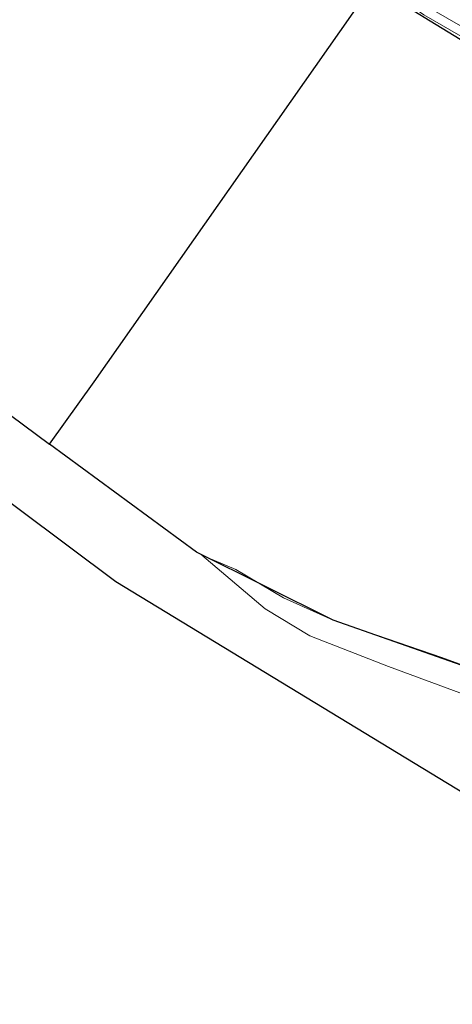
# Model space of a CAD drawing. Header units: metres. Extents: x 190798 to 192239, y 307689 to 310000.
# Tile 12 of 107: x 191385 to 191446, y 309194 to 309334. Entities that reach past the tile are written whole.
import ezdxf
from ezdxf.lldxf.tags import DXFTag

# ---------------------------------------------------------------- set-up
doc = ezdxf.new("R2010")
doc.units = ezdxf.units.M
doc.layers.add('PH-BEST-KADASTRALE-GRENS', color=150, linetype='KG-KADASTRAAL-SO')
doc.layers.add('PH-BEST-KANTVERHARDING', color=253, linetype='Continuous', lineweight=9)
doc.layers.add('PH-INM-ONVERHARD', color=252, linetype='Continuous', lineweight=18)
doc.styles.get("Standard").update_dxf_attribs({"font": 'arial.ttf'})
tags = doc.linetypes.add('KG-KADASTRAAL-SO', pattern='A,5.5,-2,["K",Standard,S=1.8,R=0,X=0,Y=-0.9],-2,5.5,-2,[5,NLCS.SHX,S=0.75,R=0,X=0,Y=0],-2', length=19).pattern_tags.tags
tags[6] = DXFTag(74, 10)

msp = doc.modelspace()

# ---------------------------------------------------------------- linework, layer by layer
at = {"layer": 'PH-BEST-KADASTRALE-GRENS', "ltscale": 0.2, "flags": 128}
for points in [[(191576.95, 309145.72), (191398.36, 309254.36), (191377.68, 309269.85), (191311.12, 309319.46), (191300.77, 309324.18), (191275.7, 309335.35), (191265.76, 309339.77), (191261.56, 309341.64), (191209.68, 309355.91), (191170.09, 309364.74)], [(191264.7, 309351.15), (191264.93, 309351.09), (191304.88, 309333.3), (191316.24, 309328.11), (191383.45, 309278.02), (191388.95, 309273.91)], [(191388.95, 309273.91), (191395.29, 309282.73), (191435.42, 309340.01)], [(191435.42, 309340.01), (191438.87, 309336.37), (191450.31, 309329.38), (191457.67, 309324.27), (191466.51, 309318.8), (191482.66, 309310.52), (191492.52, 309303.78), (191500.96, 309297.35), (191505.35, 309293.69)], [(191571.39, 309197.42), (191570.39, 309197.73), (191562.83, 309199.65), (191552.1, 309203.64), (191527.65, 309212.47), (191495.39, 309225.24), (191470.07, 309234.35), (191452.53, 309240.73), (191429.15, 309248.93), (191409.78, 309258.56), (191388.95, 309273.91)]]:
    msp.add_lwpolyline(points, dxfattribs=at)
at = {"layer": 'PH-BEST-KANTVERHARDING', "color": 8}
for points in [[(191437.28, 309339.65), (191437.94, 309338.13), (191438.35, 309337.56), (191439.13, 309336.8), (191442, 309334.76), (191450.59, 309329.79), (191457.95, 309324.69), (191466.76, 309319.24), (191474.13, 309315.86), (191482.92, 309310.95), (191492.81, 309304.19), (191501.27, 309297.75), (191513.8, 309287.27), (191522.48, 309277.97), (191530.41, 309270.05), (191535.86, 309263.39), (191539.21, 309258.81), (191540.88, 309256.14)], [(191410.57, 309258.17), (191419.53, 309250.55), (191425.86, 309246.74), (191436.98, 309242.37), (191454.53, 309235.88), (191472.21, 309228.82), (191493.69, 309220.82), (191513.38, 309214.11), (191534.93, 309206.43), (191551.26, 309201.12), (191557.43, 309199.37), (191564.91, 309197.6), (191570.68, 309196.6), (191576.7, 309195.77)], [(191576.7, 309195.77), (191570.39, 309197.73), (191562.83, 309199.65), (191552.1, 309203.64), (191527.65, 309212.47), (191498.41, 309224.15), (191484.26, 309229.25), (191470.07, 309234.35), (191444.54, 309243.63), (191429.15, 309248.93), (191422.14, 309252.13), (191415.39, 309256.12), (191410.57, 309258.17)]]:
    msp.add_lwpolyline(points, dxfattribs=at)
at = {"layer": 'PH-INM-ONVERHARD'}
msp.add_lwpolyline([(191447.51, 309332.99), (191440.54, 309337.07)], dxfattribs=at)

doc.saveas('drawing.dxf')
